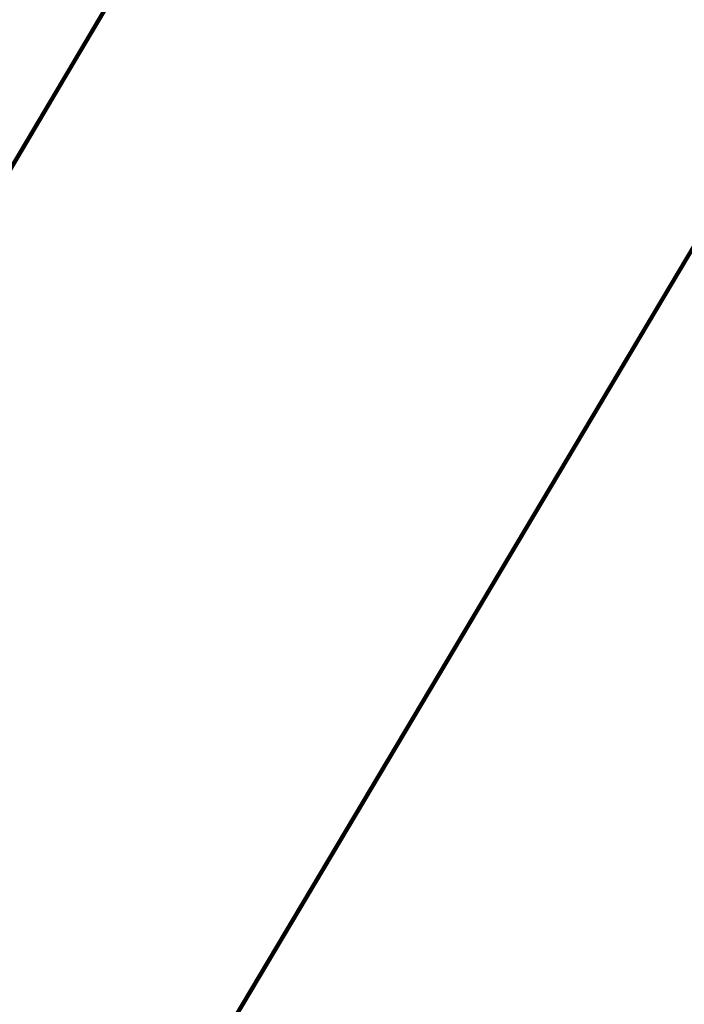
# Model space of a CAD drawing. Header units: metres. Extents: x 97286.9 to 97352.8, y 1513355.9 to 1513441.5.
# Tile 116 of 212: x 97316.803 to 97317.161, y 1513401.549 to 1513402.08. Entities that reach past the tile are written whole.
import ezdxf

# ---------------------------------------------------------------- set-up
doc = ezdxf.new("R2010")
doc.units = ezdxf.units.M
doc.header["$LTSCALE"] = 0.5
doc.header["$MEASUREMENT"] = 0
doc.layers.add('Veg_sideområde', color=7, linetype='Continuous', lineweight=100, true_color=0x008000)

msp = doc.modelspace()

# ---------------------------------------------------------------- linework, layer by layer
at = {"layer": 'Veg_sideområde'}
for points in [[(97313.70243, 1513396.584, 2.22396), (97313.86278, 1513396.48865, 2.09953), (97314.07427, 1513396.9446, 2.60927), (97316.42254, 1513401.36544, 4.99261), (97318.46995, 1513404.8267, 5.06834), (97319.08891, 1513405.7908, 4.99243), (97319.71077, 1513406.70506, 5.09787), (97319.73411, 1513406.73768, 5.10088), (97320.05794, 1513407.18394, 5.1418), (97320.47755, 1513407.73804, 5.06071), (97320.95606, 1513408.34932, 4.84883), (97321.55809, 1513409.14785, 4.76622), (97322.15191, 1513409.95244, 4.79574), (97322.15525, 1513409.95743, 4.79873), (97322.9763, 1513411.01078, 4.4343), (97323.04267, 1513411.11805, 4.38948), (97323.18017, 1513411.43437, 4.28472), (97323.24794, 1513411.77448, 4.21577)], [(97323.24794, 1513411.77448, 4.21577), (97323.18017, 1513411.43437, 4.28472), (97323.04267, 1513411.11805, 4.38948), (97322.9763, 1513411.01078, 4.4343), (97322.15525, 1513409.95743, 4.79873), (97322.15191, 1513409.95244, 4.79574), (97321.55809, 1513409.14785, 4.76622), (97320.95606, 1513408.34932, 4.84883), (97320.47755, 1513407.73804, 5.06071), (97320.05794, 1513407.18394, 5.1418), (97319.73411, 1513406.73768, 5.10088), (97319.71077, 1513406.70506, 5.09787), (97319.08891, 1513405.7908, 4.99243), (97318.46995, 1513404.8267, 5.06834), (97316.42254, 1513401.36544, 4.99261), (97314.07427, 1513396.9446, 2.60927), (97313.86278, 1513396.48865, 2.09953)], [(97313.86278, 1513396.48865, 2.09953), (97313.90015, 1513396.46642, 1.66471), (97314.15571, 1513396.89618, 1.66186), (97316.71127, 1513401.19375, 1.63332), (97318.76602, 1513404.64807, 1.6105), (97319.37108, 1513405.60335, 1.60479), (97319.99381, 1513406.49942, 1.59928), (97320.0171, 1513406.53143, 1.59909), (97320.34296, 1513406.97329, 1.59766), (97320.75605, 1513407.5322, 1.59762), (97321.21728, 1513408.15625, 1.60059), (97321.81165, 1513408.96045, 1.6133), (97322.40602, 1513409.76464, 1.63601), (97322.40958, 1513409.76946, 1.63618), (97323.21133, 1513410.86743, 1.68137), (97323.28275, 1513410.9948, 1.69089), (97323.42802, 1513411.36463, 1.70999), (97323.49692, 1513411.75595, 1.71909)], [(97323.49692, 1513411.75595, 1.71909), (97323.42802, 1513411.36463, 1.70999), (97323.28275, 1513410.9948, 1.69089), (97323.21133, 1513410.86743, 1.68137), (97322.40958, 1513409.76946, 1.63618), (97322.40602, 1513409.76464, 1.63601), (97321.81165, 1513408.96045, 1.6133), (97321.21728, 1513408.15625, 1.60059), (97320.75605, 1513407.5322, 1.59762), (97320.34296, 1513406.97329, 1.59766), (97320.0171, 1513406.53143, 1.59909), (97319.99381, 1513406.49942, 1.59928), (97319.37108, 1513405.60335, 1.60479), (97318.76602, 1513404.64807, 1.6105), (97316.71127, 1513401.19375, 1.63332), (97314.15571, 1513396.89618, 1.66186), (97313.90015, 1513396.46642, 1.66471)]]:
    msp.add_polyline3d(points, dxfattribs=at)

doc.saveas('drawing.dxf')
